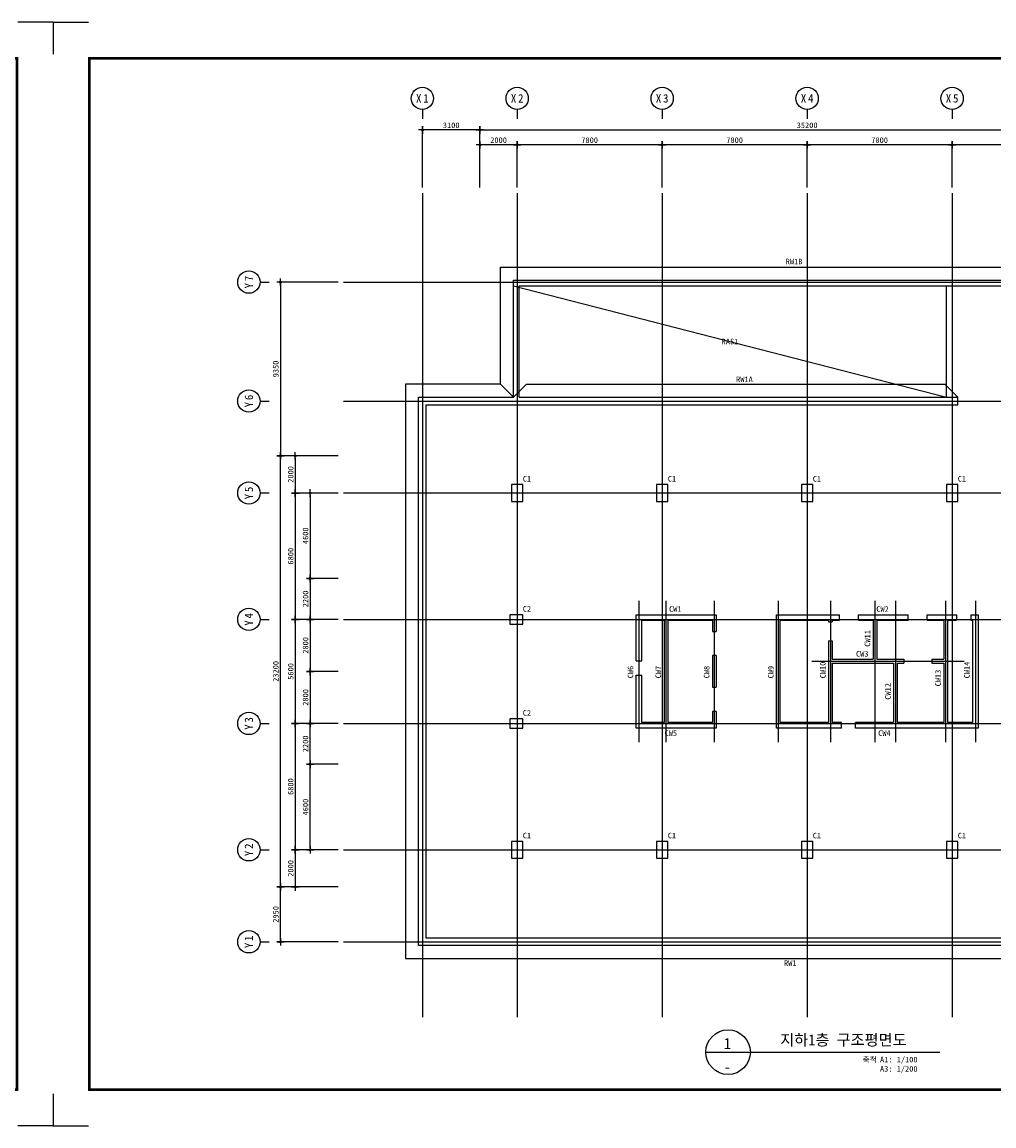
# Model space of a CAD drawing. Header units: millimetres. Extents: x 3445018 to 4174071, y -6064565 to -5122887.
# Tile 36 of 192: x 3751898 to 3804183, y -5767154 to -5707754. Entities that reach past the tile are written whole.
import ezdxf
from ezdxf.enums import TextEntityAlignment as Align

# ---------------------------------------------------------------- set-up
doc = ezdxf.new("R2010")
doc.units = ezdxf.units.MM
doc.header["$MEASUREMENT"] = 0
doc.linetypes.add('CEN', pattern=[66, 60, -2, 2, -2])
doc.layers.get('0').update_dxf_attribs({"linetype": 'CONTINUOUS'})
doc.layers.get('DEFPOINTS').update_dxf_attribs({"linetype": 'CONTINUOUS'})
for name, color, linetype in [('3', 3, 'CONTINUOUS'), ('A_GE_FORM', 7, 'CONTINUOUS'), ('CEN', 13, 'CEN'), ('DI', 1, 'CONTINUOUS'), ('DIM', 7, 'CONTINUOUS'), ('EL3', 7, 'CONTINUOUS'), ('SHEET_SD', 7, 'CONTINUOUS'), ('SY', 1, 'CONTINUOUS'), ('TE1', 3, 'CONTINUOUS'), ('TE1-C', 1, 'CONTINUOUS'), ('TE1-S', 5, 'CONTINUOUS'), ('TE1-W', 2, 'CONTINUOUS'), ('WA1', 2, 'CONTINUOUS')]:
    doc.layers.add(name, color=color, linetype=linetype)
doc.styles.add('GHS', font='txt')
doc.styles.add('HY울릉도 L', font='txt')
doc.styles.add('SDP-S', font='txt')
doc.styles.add('돋움체', font='txt')
doc.dimstyles.new('SMDI-3', dxfattribs={"dimtxt": 3, "dimasz": 1, "dimexe": 2, "dimexo": 3, "dimgap": 1, "dimtad": 1, "dimdsep": 46, "dimtxsty": 'HY울릉도 L', "dimblk": 'Z_DOT', "dimcen": 2.5, "dimdle": 1.5, "dimclrd": 1, "dimclre": 1, "dimclrt": 2, "dimadec": 0, "dimazin": 0, "dimtfac": 1, "dimtix": 1, "dimtmove": 2, "dimatfit": 3, "dimldrblk": 'Z_DOT', "dimfxl": 2, "dimtvp": 1, "dimtolj": 1, "dimtzin": 0, "dimarcsym": 0})

# ---------------------------------------------------------------- blocks, each defined once
blk = doc.blocks.new('sheet _서영')
at = {"layer": 'A_GE_FORM'}
for p, q in [((-362689.99, -1058464.44), (-362689.99, -1058481.68)), ((-362689.99, -1058464.44), (-362689.99, -1058481.68)), ((-362689.99, -1058464.44), (-362670.99, -1058464.44)), ((-361848.99, -1058464.44), (-361867.99, -1058464.44)), ((-361848.99, -1058464.44), (-361848.99, -1058481.68)), ((-362689.99, -1059041.18), (-362689.99, -1059058.43)), ((-362689.99, -1059041.18), (-362689.99, -1059058.43)), ((-361848.99, -1059041.18), (-361848.99, -1059058.43)), ((-362689.99, -1059058.43), (-362670.99, -1059058.43)), ((-361848.99, -1059058.43), (-361867.99, -1059058.43))]:
    blk.add_line(p, q, dxfattribs=at)
at = {"layer": 'A_GE_FORM', "const_width": 1.5}
blk.add_lwpolyline([(-361868.49, -1059038.93), (-362670.49, -1059038.93), (-362670.49, -1058483.93), (-361868.49, -1058483.93)], close=True, dxfattribs=at)
blk = doc.blocks.new('Z_DOT')
at = {"layer": 'DIM', "color": 1, "ltscale": 3}
for p, q in [((-2, 0), (2, 0)), ((0, -2), (0, 2))]:
    blk.add_line(p, q, dxfattribs=at)
for radius in [0.5, 0.25]:
    blk.add_circle((0, 0), radius, dxfattribs=at)
blk = doc.blocks.new('*D353')
at = {"layer": 'DEFPOINTS', "color": 0, "ltscale": 3, "transparency": 16777216}
for p in [(3811734, -5713559), (3776534, -5716959), (3811734, -5716959)]:
    blk.add_point(p, dxfattribs=at)
at = {"layer": 'DIM', "color": 1, "lineweight": -2, "ltscale": 3, "transparency": 16777216}
for p, q in [((3776534, -5716659), (3776534, -5713359)), ((3776634, -5713559), (3811634, -5713559)), ((3811734, -5716659), (3811734, -5713359))]:
    blk.add_line(p, q, dxfattribs=at)
at = {"layer": 'DIM', "color": 1, "lineweight": -2, "ltscale": 3, "transparency": 16777216, "xscale": 100, "yscale": 100, "zscale": 100, "rotation": 180}
blk.add_blockref('Z_DOT', (3776534, -5713559), dxfattribs=at)
at = {"layer": 'DIM', "color": 1, "lineweight": -2, "ltscale": 3, "transparency": 16777216, "xscale": 100, "yscale": 100, "zscale": 100}
blk.add_blockref('Z_DOT', (3811734, -5713559), dxfattribs=at)
at = {"layer": 'DIM', "color": 2, "ltscale": 3, "transparency": 16777216, "insert": (3794134, -5713309), "char_height": 300, "attachment_point": 5, "style": 'SDP-S'}
blk.add_mtext('\\A1;35200', dxfattribs=at)
blk = doc.blocks.new('CCS111')
blk.add_line((0, 8), (0, 3))
blk.add_circle((0, 14), 6)
at = {"color": 3, "style": 'GHS'}
for tag, p in [('X', (-2.45, 14.02)), ('1', (1.44, 14.02))]:
    blk.add_attdef(tag, text='', height=4.5, dxfattribs=at).set_placement(p, align=Align.MIDDLE_CENTER)
blk = doc.blocks.new('*D355')
at = {"layer": 'DEFPOINTS', "color": 0, "ltscale": 3, "transparency": 16777216}
for p in [(3801934, -5714359), (3801934, -5716959), (3809734, -5716959)]:
    blk.add_point(p, dxfattribs=at)
at = {"layer": 'DIM', "color": 1, "lineweight": -2, "ltscale": 3, "transparency": 16777216}
for p, q in [((3801934, -5716659), (3801934, -5714159)), ((3809734, -5716659), (3809734, -5714159)), ((3809634, -5714359), (3802034, -5714359))]:
    blk.add_line(p, q, dxfattribs=at)
at = {"layer": 'DIM', "color": 1, "lineweight": -2, "ltscale": 3, "transparency": 16777216, "xscale": 100, "yscale": 100, "zscale": 100, "rotation": 180}
blk.add_blockref('Z_DOT', (3801934, -5714359), dxfattribs=at)
at = {"layer": 'DIM', "color": 1, "lineweight": -2, "ltscale": 3, "transparency": 16777216, "xscale": 100, "yscale": 100, "zscale": 100}
blk.add_blockref('Z_DOT', (3809734, -5714359), dxfattribs=at)
at = {"layer": 'DIM', "color": 2, "ltscale": 3, "transparency": 16777216, "insert": (3805834, -5714109), "char_height": 300, "attachment_point": 5, "style": 'SDP-S'}
blk.add_mtext('\\A1;7800', dxfattribs=at)
blk = doc.blocks.new('*D356')
at = {"layer": 'DEFPOINTS', "color": 0, "ltscale": 3, "transparency": 16777216}
for p in [(3794134, -5714359), (3794134, -5716959), (3801934, -5716959)]:
    blk.add_point(p, dxfattribs=at)
at = {"layer": 'DIM', "color": 1, "lineweight": -2, "ltscale": 3, "transparency": 16777216}
for p, q in [((3794134, -5716659), (3794134, -5714159)), ((3801934, -5716659), (3801934, -5714159)), ((3801834, -5714359), (3794234, -5714359))]:
    blk.add_line(p, q, dxfattribs=at)
at = {"layer": 'DIM', "color": 1, "lineweight": -2, "ltscale": 3, "transparency": 16777216, "xscale": 100, "yscale": 100, "zscale": 100, "rotation": 180}
blk.add_blockref('Z_DOT', (3794134, -5714359), dxfattribs=at)
at = {"layer": 'DIM', "color": 1, "lineweight": -2, "ltscale": 3, "transparency": 16777216, "xscale": 100, "yscale": 100, "zscale": 100}
blk.add_blockref('Z_DOT', (3801934, -5714359), dxfattribs=at)
at = {"layer": 'DIM', "color": 2, "ltscale": 3, "transparency": 16777216, "insert": (3798034, -5714109), "char_height": 300, "attachment_point": 5, "style": 'SDP-S'}
blk.add_mtext('\\A1;7800', dxfattribs=at)
blk = doc.blocks.new('*D357')
at = {"layer": 'DEFPOINTS', "color": 0, "ltscale": 3, "transparency": 16777216}
for p in [(3786334, -5714359), (3786334, -5716959), (3794134, -5716959)]:
    blk.add_point(p, dxfattribs=at)
at = {"layer": 'DIM', "color": 1, "lineweight": -2, "ltscale": 3, "transparency": 16777216}
for p, q in [((3786334, -5716659), (3786334, -5714159)), ((3794134, -5716659), (3794134, -5714159)), ((3794034, -5714359), (3786434, -5714359))]:
    blk.add_line(p, q, dxfattribs=at)
at = {"layer": 'DIM', "color": 1, "lineweight": -2, "ltscale": 3, "transparency": 16777216, "xscale": 100, "yscale": 100, "zscale": 100, "rotation": 180}
blk.add_blockref('Z_DOT', (3786334, -5714359), dxfattribs=at)
at = {"layer": 'DIM', "color": 1, "lineweight": -2, "ltscale": 3, "transparency": 16777216, "xscale": 100, "yscale": 100, "zscale": 100}
blk.add_blockref('Z_DOT', (3794134, -5714359), dxfattribs=at)
at = {"layer": 'DIM', "color": 2, "ltscale": 3, "transparency": 16777216, "insert": (3790234, -5714109), "char_height": 300, "attachment_point": 5, "style": 'SDP-S'}
blk.add_mtext('\\A1;7800', dxfattribs=at)
blk = doc.blocks.new('*D358')
at = {"layer": 'DEFPOINTS', "color": 0, "ltscale": 3, "transparency": 16777216}
for p in [(3778534, -5714359), (3778534, -5716959), (3786334, -5716959)]:
    blk.add_point(p, dxfattribs=at)
at = {"layer": 'DIM', "color": 1, "lineweight": -2, "ltscale": 3, "transparency": 16777216}
for p, q in [((3778534, -5716659), (3778534, -5714159)), ((3786334, -5716659), (3786334, -5714159)), ((3786234, -5714359), (3778634, -5714359))]:
    blk.add_line(p, q, dxfattribs=at)
at = {"layer": 'DIM', "color": 1, "lineweight": -2, "ltscale": 3, "transparency": 16777216, "xscale": 100, "yscale": 100, "zscale": 100, "rotation": 180}
blk.add_blockref('Z_DOT', (3778534, -5714359), dxfattribs=at)
at = {"layer": 'DIM', "color": 1, "lineweight": -2, "ltscale": 3, "transparency": 16777216, "xscale": 100, "yscale": 100, "zscale": 100}
blk.add_blockref('Z_DOT', (3786334, -5714359), dxfattribs=at)
at = {"layer": 'DIM', "color": 2, "ltscale": 3, "transparency": 16777216, "insert": (3782434, -5714109), "char_height": 300, "attachment_point": 5, "style": 'SDP-S'}
blk.add_mtext('\\A1;7800', dxfattribs=at)
blk = doc.blocks.new('*D359')
at = {"layer": 'DEFPOINTS', "color": 0, "ltscale": 3, "transparency": 16777216}
for p in [(3776534, -5714359), (3776534, -5716959), (3778534, -5716959)]:
    blk.add_point(p, dxfattribs=at)
at = {"layer": 'DIM', "color": 1, "lineweight": -2, "ltscale": 3, "transparency": 16777216}
for p, q in [((3776534, -5716659), (3776534, -5714159)), ((3778534, -5716659), (3778534, -5714159)), ((3778434, -5714359), (3776634, -5714359))]:
    blk.add_line(p, q, dxfattribs=at)
at = {"layer": 'DIM', "color": 1, "lineweight": -2, "ltscale": 3, "transparency": 16777216, "xscale": 100, "yscale": 100, "zscale": 100, "rotation": 180}
blk.add_blockref('Z_DOT', (3776534, -5714359), dxfattribs=at)
at = {"layer": 'DIM', "color": 1, "lineweight": -2, "ltscale": 3, "transparency": 16777216, "xscale": 100, "yscale": 100, "zscale": 100}
blk.add_blockref('Z_DOT', (3778534, -5714359), dxfattribs=at)
at = {"layer": 'DIM', "color": 2, "ltscale": 3, "transparency": 16777216, "insert": (3777534, -5714109), "char_height": 300, "attachment_point": 5, "style": 'SDP-S'}
blk.add_mtext('\\A1;2000', dxfattribs=at)
blk = doc.blocks.new('*D360')
at = {"layer": 'DEFPOINTS', "color": 0, "ltscale": 3, "transparency": 16777216}
for p in [(3765799, -5731095), (3769199, -5731095), (3769199, -5754295)]:
    blk.add_point(p, dxfattribs=at)
at = {"layer": 'DIM', "color": 1, "lineweight": -2, "ltscale": 3, "transparency": 16777216}
for p, q in [((3768899, -5731095), (3765599, -5731095)), ((3765799, -5754195), (3765799, -5731195)), ((3768899, -5754295), (3765599, -5754295))]:
    blk.add_line(p, q, dxfattribs=at)
at = {"layer": 'DIM', "color": 1, "lineweight": -2, "ltscale": 3, "transparency": 16777216, "xscale": 100, "yscale": 100, "zscale": 100}
for p, rotation in [((3765799, -5731095), 90), ((3765799, -5754295), 270)]:
    blk.add_blockref('Z_DOT', p, dxfattribs=dict(at, rotation=rotation))
at = {"layer": 'DIM', "color": 2, "ltscale": 3, "transparency": 16777216, "insert": (3765549, -5742695), "char_height": 300, "attachment_point": 5, "rotation": 90, "style": 'SDP-S'}
blk.add_mtext('\\A1;23200', dxfattribs=at)
blk = doc.blocks.new('*D361')
at = {"layer": 'DEFPOINTS', "color": 0, "ltscale": 3, "transparency": 16777216}
for p in [(3769199, -5721745), (3765799, -5731095), (3769199, -5731095)]:
    blk.add_point(p, dxfattribs=at)
at = {"layer": 'DIM', "color": 1, "lineweight": -2, "ltscale": 3, "transparency": 16777216}
for p, q in [((3768899, -5721745), (3765599, -5721745)), ((3765799, -5721845), (3765799, -5730995)), ((3768899, -5731095), (3765599, -5731095))]:
    blk.add_line(p, q, dxfattribs=at)
at = {"layer": 'DIM', "color": 1, "lineweight": -2, "ltscale": 3, "transparency": 16777216, "xscale": 100, "yscale": 100, "zscale": 100}
for p, rotation in [((3765799, -5721745), 90), ((3765799, -5731095), 270)]:
    blk.add_blockref('Z_DOT', p, dxfattribs=dict(at, rotation=rotation))
at = {"layer": 'DIM', "color": 2, "ltscale": 3, "transparency": 16777216, "insert": (3765549, -5726420), "char_height": 300, "attachment_point": 5, "rotation": 90, "style": 'SDP-S'}
blk.add_mtext('\\A1;9350', dxfattribs=at)
blk = doc.blocks.new('*D362')
at = {"layer": 'DEFPOINTS', "color": 0, "ltscale": 3, "transparency": 16777216}
for p in [(3769199, -5731095), (3766599, -5733095), (3769199, -5733095)]:
    blk.add_point(p, dxfattribs=at)
at = {"layer": 'DIM', "color": 1, "lineweight": -2, "ltscale": 3, "transparency": 16777216}
for p, q in [((3768899, -5731095), (3766399, -5731095)), ((3766599, -5731195), (3766599, -5732995)), ((3768899, -5733095), (3766399, -5733095))]:
    blk.add_line(p, q, dxfattribs=at)
at = {"layer": 'DIM', "color": 1, "lineweight": -2, "ltscale": 3, "transparency": 16777216, "xscale": 100, "yscale": 100, "zscale": 100}
for p, rotation in [((3766599, -5731095), 90), ((3766599, -5733095), 270)]:
    blk.add_blockref('Z_DOT', p, dxfattribs=dict(at, rotation=rotation))
at = {"layer": 'DIM', "color": 2, "ltscale": 3, "transparency": 16777216, "insert": (3766349, -5732095), "char_height": 300, "attachment_point": 5, "rotation": 90, "style": 'SDP-S'}
blk.add_mtext('\\A1;2000', dxfattribs=at)
blk = doc.blocks.new('*D363')
at = {"layer": 'DEFPOINTS', "color": 0, "ltscale": 3, "transparency": 16777216}
for p in [(3769199, -5733095), (3766599, -5739895), (3769199, -5739895)]:
    blk.add_point(p, dxfattribs=at)
at = {"layer": 'DIM', "color": 1, "lineweight": -2, "ltscale": 3, "transparency": 16777216}
for p, q in [((3768899, -5733095), (3766399, -5733095)), ((3766599, -5733195), (3766599, -5739795)), ((3768899, -5739895), (3766399, -5739895))]:
    blk.add_line(p, q, dxfattribs=at)
at = {"layer": 'DIM', "color": 1, "lineweight": -2, "ltscale": 3, "transparency": 16777216, "xscale": 100, "yscale": 100, "zscale": 100}
for p, rotation in [((3766599, -5733095), 90), ((3766599, -5739895), 270)]:
    blk.add_blockref('Z_DOT', p, dxfattribs=dict(at, rotation=rotation))
at = {"layer": 'DIM', "color": 2, "ltscale": 3, "transparency": 16777216, "insert": (3766349, -5736495), "char_height": 300, "attachment_point": 5, "rotation": 90, "style": 'SDP-S'}
blk.add_mtext('\\A1;6800', dxfattribs=at)
blk = doc.blocks.new('*D364')
at = {"layer": 'DEFPOINTS', "color": 0, "ltscale": 3, "transparency": 16777216}
for p in [(3769199, -5739895), (3766599, -5745495), (3769199, -5745495)]:
    blk.add_point(p, dxfattribs=at)
at = {"layer": 'DIM', "color": 1, "lineweight": -2, "ltscale": 3, "transparency": 16777216}
for p, q in [((3768899, -5739895), (3766399, -5739895)), ((3766599, -5739995), (3766599, -5745395)), ((3768899, -5745495), (3766399, -5745495))]:
    blk.add_line(p, q, dxfattribs=at)
at = {"layer": 'DIM', "color": 1, "lineweight": -2, "ltscale": 3, "transparency": 16777216, "xscale": 100, "yscale": 100, "zscale": 100}
for p, rotation in [((3766599, -5739895), 90), ((3766599, -5745495), 270)]:
    blk.add_blockref('Z_DOT', p, dxfattribs=dict(at, rotation=rotation))
at = {"layer": 'DIM', "color": 2, "ltscale": 3, "transparency": 16777216, "insert": (3766349, -5742695), "char_height": 300, "attachment_point": 5, "rotation": 90, "style": 'SDP-S'}
blk.add_mtext('\\A1;5600', dxfattribs=at)
blk = doc.blocks.new('*D365')
at = {"layer": 'DEFPOINTS', "color": 0, "ltscale": 3, "transparency": 16777216}
for p in [(3769199, -5745495), (3766599, -5752295), (3769199, -5752295)]:
    blk.add_point(p, dxfattribs=at)
at = {"layer": 'DIM', "color": 1, "lineweight": -2, "ltscale": 3, "transparency": 16777216}
for p, q in [((3768899, -5745495), (3766399, -5745495)), ((3766599, -5745595), (3766599, -5752195)), ((3768899, -5752295), (3766399, -5752295))]:
    blk.add_line(p, q, dxfattribs=at)
at = {"layer": 'DIM', "color": 1, "lineweight": -2, "ltscale": 3, "transparency": 16777216, "xscale": 100, "yscale": 100, "zscale": 100}
for p, rotation in [((3766599, -5745495), 90), ((3766599, -5752295), 270)]:
    blk.add_blockref('Z_DOT', p, dxfattribs=dict(at, rotation=rotation))
at = {"layer": 'DIM', "color": 2, "ltscale": 3, "transparency": 16777216, "insert": (3766349, -5748895), "char_height": 300, "attachment_point": 5, "rotation": 90, "style": 'SDP-S'}
blk.add_mtext('\\A1;6800', dxfattribs=at)
blk = doc.blocks.new('*D366')
at = {"layer": 'DEFPOINTS', "color": 0, "ltscale": 3, "transparency": 16777216}
for p in [(3769199, -5752295), (3766599, -5754295), (3769199, -5754295)]:
    blk.add_point(p, dxfattribs=at)
at = {"layer": 'DIM', "color": 1, "lineweight": -2, "ltscale": 3, "transparency": 16777216}
for p, q in [((3768899, -5752295), (3766399, -5752295)), ((3766599, -5752395), (3766599, -5754195)), ((3768899, -5754295), (3766399, -5754295))]:
    blk.add_line(p, q, dxfattribs=at)
at = {"layer": 'DIM', "color": 1, "lineweight": -2, "ltscale": 3, "transparency": 16777216, "xscale": 100, "yscale": 100, "zscale": 100}
for p, rotation in [((3766599, -5752295), 90), ((3766599, -5754295), 270)]:
    blk.add_blockref('Z_DOT', p, dxfattribs=dict(at, rotation=rotation))
at = {"layer": 'DIM', "color": 2, "ltscale": 3, "transparency": 16777216, "insert": (3766349, -5753295), "char_height": 300, "attachment_point": 5, "rotation": 90, "style": 'SDP-S'}
blk.add_mtext('\\A1;2000', dxfattribs=at)
blk = doc.blocks.new('*D367')
at = {"layer": 'DEFPOINTS', "color": 0, "ltscale": 3, "transparency": 16777216}
for p in [(3769199, -5733095), (3767399, -5737695), (3769199, -5737695)]:
    blk.add_point(p, dxfattribs=at)
at = {"layer": 'DIM', "color": 1, "lineweight": -2, "ltscale": 3, "transparency": 16777216}
for p, q in [((3768899, -5733095), (3767199, -5733095)), ((3767399, -5733195), (3767399, -5737595)), ((3768899, -5737695), (3767199, -5737695))]:
    blk.add_line(p, q, dxfattribs=at)
at = {"layer": 'DIM', "color": 1, "lineweight": -2, "ltscale": 3, "transparency": 16777216, "xscale": 100, "yscale": 100, "zscale": 100}
for p, rotation in [((3767399, -5733095), 90), ((3767399, -5737695), 270)]:
    blk.add_blockref('Z_DOT', p, dxfattribs=dict(at, rotation=rotation))
at = {"layer": 'DIM', "color": 2, "ltscale": 3, "transparency": 16777216, "insert": (3767149, -5735395), "char_height": 300, "attachment_point": 5, "rotation": 90, "style": 'SDP-S'}
blk.add_mtext('\\A1;4600', dxfattribs=at)
blk = doc.blocks.new('*D368')
at = {"layer": 'DEFPOINTS', "color": 0, "ltscale": 3, "transparency": 16777216}
for p in [(3769199, -5737695), (3767399, -5739895), (3769199, -5739895)]:
    blk.add_point(p, dxfattribs=at)
at = {"layer": 'DIM', "color": 1, "lineweight": -2, "ltscale": 3, "transparency": 16777216}
for p, q in [((3768899, -5737695), (3767199, -5737695)), ((3767399, -5737795), (3767399, -5739795)), ((3768899, -5739895), (3767199, -5739895))]:
    blk.add_line(p, q, dxfattribs=at)
at = {"layer": 'DIM', "color": 1, "lineweight": -2, "ltscale": 3, "transparency": 16777216, "xscale": 100, "yscale": 100, "zscale": 100}
for p, rotation in [((3767399, -5737695), 90), ((3767399, -5739895), 270)]:
    blk.add_blockref('Z_DOT', p, dxfattribs=dict(at, rotation=rotation))
at = {"layer": 'DIM', "color": 2, "ltscale": 3, "transparency": 16777216, "insert": (3767149, -5738795), "char_height": 300, "attachment_point": 5, "rotation": 90, "style": 'SDP-S'}
blk.add_mtext('\\A1;2200', dxfattribs=at)
blk = doc.blocks.new('*D369')
at = {"layer": 'DEFPOINTS', "color": 0, "ltscale": 3, "transparency": 16777216}
for p in [(3765799, -5754295), (3769199, -5754295), (3769199, -5757245)]:
    blk.add_point(p, dxfattribs=at)
at = {"layer": 'DIM', "color": 1, "lineweight": -2, "ltscale": 3, "transparency": 16777216}
for p, q in [((3768899, -5754295), (3765599, -5754295)), ((3765799, -5757145), (3765799, -5754395)), ((3768899, -5757245), (3765599, -5757245))]:
    blk.add_line(p, q, dxfattribs=at)
at = {"layer": 'DIM', "color": 1, "lineweight": -2, "ltscale": 3, "transparency": 16777216, "xscale": 100, "yscale": 100, "zscale": 100}
for p, rotation in [((3765799, -5754295), 90), ((3765799, -5757245), 270)]:
    blk.add_blockref('Z_DOT', p, dxfattribs=dict(at, rotation=rotation))
at = {"layer": 'DIM', "color": 2, "ltscale": 3, "transparency": 16777216, "insert": (3765549, -5755770), "char_height": 300, "attachment_point": 5, "rotation": 90, "style": 'SDP-S'}
blk.add_mtext('\\A1;2950', dxfattribs=at)
blk = doc.blocks.new('*D370')
at = {"layer": 'DEFPOINTS', "color": 0, "ltscale": 3, "transparency": 16777216}
for p in [(3767399, -5747695), (3769199, -5747695), (3769199, -5752295)]:
    blk.add_point(p, dxfattribs=at)
at = {"layer": 'DIM', "color": 1, "lineweight": -2, "ltscale": 3, "transparency": 16777216}
for p, q in [((3768899, -5747695), (3767199, -5747695)), ((3767399, -5752195), (3767399, -5747795)), ((3768899, -5752295), (3767199, -5752295))]:
    blk.add_line(p, q, dxfattribs=at)
at = {"layer": 'DIM', "color": 1, "lineweight": -2, "ltscale": 3, "transparency": 16777216, "xscale": 100, "yscale": 100, "zscale": 100}
for p, rotation in [((3767399, -5747695), 90), ((3767399, -5752295), 270)]:
    blk.add_blockref('Z_DOT', p, dxfattribs=dict(at, rotation=rotation))
at = {"layer": 'DIM', "color": 2, "ltscale": 3, "transparency": 16777216, "insert": (3767149, -5749995), "char_height": 300, "attachment_point": 5, "rotation": 90, "style": 'SDP-S'}
blk.add_mtext('\\A1;4600', dxfattribs=at)
blk = doc.blocks.new('*D371')
at = {"layer": 'DEFPOINTS', "color": 0, "ltscale": 3, "transparency": 16777216}
for p in [(3767399, -5745495), (3769199, -5745495), (3769199, -5747695)]:
    blk.add_point(p, dxfattribs=at)
at = {"layer": 'DIM', "color": 1, "lineweight": -2, "ltscale": 3, "transparency": 16777216}
for p, q in [((3768899, -5745495), (3767199, -5745495)), ((3767399, -5747595), (3767399, -5745595)), ((3768899, -5747695), (3767199, -5747695))]:
    blk.add_line(p, q, dxfattribs=at)
at = {"layer": 'DIM', "color": 1, "lineweight": -2, "ltscale": 3, "transparency": 16777216, "xscale": 100, "yscale": 100, "zscale": 100}
for p, rotation in [((3767399, -5745495), 90), ((3767399, -5747695), 270)]:
    blk.add_blockref('Z_DOT', p, dxfattribs=dict(at, rotation=rotation))
at = {"layer": 'DIM', "color": 2, "ltscale": 3, "transparency": 16777216, "insert": (3767149, -5746595), "char_height": 300, "attachment_point": 5, "rotation": 90, "style": 'SDP-S'}
blk.add_mtext('\\A1;2200', dxfattribs=at)
blk = doc.blocks.new('*D372')
at = {"layer": 'DEFPOINTS', "color": 0, "ltscale": 3, "transparency": 16777216}
for p in [(3769199, -5739895), (3767399, -5742695), (3769199, -5742695)]:
    blk.add_point(p, dxfattribs=at)
at = {"layer": 'DIM', "color": 1, "lineweight": -2, "ltscale": 3, "transparency": 16777216}
for p, q in [((3768899, -5739895), (3767199, -5739895)), ((3767399, -5739995), (3767399, -5742595)), ((3768899, -5742695), (3767199, -5742695))]:
    blk.add_line(p, q, dxfattribs=at)
at = {"layer": 'DIM', "color": 1, "lineweight": -2, "ltscale": 3, "transparency": 16777216, "xscale": 100, "yscale": 100, "zscale": 100}
for p, rotation in [((3767399, -5739895), 90), ((3767399, -5742695), 270)]:
    blk.add_blockref('Z_DOT', p, dxfattribs=dict(at, rotation=rotation))
at = {"layer": 'DIM', "color": 2, "ltscale": 3, "transparency": 16777216, "insert": (3767149, -5741295), "char_height": 300, "attachment_point": 5, "rotation": 90, "style": 'SDP-S'}
blk.add_mtext('\\A1;2800', dxfattribs=at)
blk = doc.blocks.new('*D373')
at = {"layer": 'DEFPOINTS', "color": 0, "ltscale": 3, "transparency": 16777216}
for p in [(3769199, -5742695), (3767399, -5745495), (3769199, -5745495)]:
    blk.add_point(p, dxfattribs=at)
at = {"layer": 'DIM', "color": 1, "lineweight": -2, "ltscale": 3, "transparency": 16777216}
for p, q in [((3768899, -5742695), (3767199, -5742695)), ((3767399, -5742795), (3767399, -5745395)), ((3768899, -5745495), (3767199, -5745495))]:
    blk.add_line(p, q, dxfattribs=at)
at = {"layer": 'DIM', "color": 1, "lineweight": -2, "ltscale": 3, "transparency": 16777216, "xscale": 100, "yscale": 100, "zscale": 100}
for p, rotation in [((3767399, -5742695), 90), ((3767399, -5745495), 270)]:
    blk.add_blockref('Z_DOT', p, dxfattribs=dict(at, rotation=rotation))
at = {"layer": 'DIM', "color": 2, "ltscale": 3, "transparency": 16777216, "insert": (3767149, -5744095), "char_height": 300, "attachment_point": 5, "rotation": 90, "style": 'SDP-S'}
blk.add_mtext('\\A1;2800', dxfattribs=at)
blk = doc.blocks.new('*D374')
at = {"layer": 'DEFPOINTS', "color": 0, "ltscale": 3, "transparency": 16777216}
for p in [(3773434, -5713559), (3773434, -5716959), (3776534, -5716959)]:
    blk.add_point(p, dxfattribs=at)
at = {"layer": 'DIM', "color": 1, "lineweight": -2, "ltscale": 3, "transparency": 16777216}
for p, q in [((3773434, -5716659), (3773434, -5713359)), ((3776434, -5713559), (3773534, -5713559)), ((3776534, -5716659), (3776534, -5713359))]:
    blk.add_line(p, q, dxfattribs=at)
at = {"layer": 'DIM', "color": 1, "lineweight": -2, "ltscale": 3, "transparency": 16777216, "xscale": 100, "yscale": 100, "zscale": 100, "rotation": 180}
blk.add_blockref('Z_DOT', (3773434, -5713559), dxfattribs=at)
at = {"layer": 'DIM', "color": 1, "lineweight": -2, "ltscale": 3, "transparency": 16777216, "xscale": 100, "yscale": 100, "zscale": 100}
blk.add_blockref('Z_DOT', (3776534, -5713559), dxfattribs=at)
at = {"layer": 'DIM', "color": 2, "ltscale": 3, "transparency": 16777216, "insert": (3774984, -5713309), "char_height": 300, "attachment_point": 5, "style": 'SDP-S'}
blk.add_mtext('\\A1;3100', dxfattribs=at)

msp = doc.modelspace()

# ---------------------------------------------------------------- linework, layer by layer
at = {"layer": 'CEN'}
for p, q in [((3773434.29, -5716959.386), (3773434.29, -5761307.826)), ((3778534.29, -5716959.386), (3778534.29, -5761307.826)), ((3786334.29, -5716959.386), (3786334.29, -5761307.826)), ((3794134.29, -5716959.386), (3794134.29, -5761307.826)), ((3801934.29, -5716959.386), (3801934.29, -5761307.826)), ((3769198.874, -5721744.861), (3820057.54, -5721744.861)), ((3769198.874, -5728144.861), (3820057.54, -5728144.861)), ((3769198.874, -5733094.861), (3820057.54, -5733094.861)), ((3785084.29, -5738894.861), (3785084.29, -5746494.861)), ((3786534.29, -5738894.861), (3786534.29, -5746494.861)), ((3789134.29, -5738894.861), (3789134.29, -5746494.861)), ((3792584.29, -5738894.861), (3792584.29, -5746494.861)), ((3795384.29, -5738894.861), (3795384.29, -5746494.861)), ((3797784.29, -5738894.861), (3797784.29, -5746494.861)), ((3798884.29, -5738894.861), (3798884.29, -5746494.861)), ((3801584.29, -5738894.861), (3801584.29, -5746494.861)), ((3803184.29, -5738894.861), (3803184.29, -5746494.861)), ((3769198.874, -5739894.861), (3820057.54, -5739894.861)), ((3794384.29, -5742144.861), (3802584.29, -5742144.861)), ((3769198.874, -5745494.861), (3820057.54, -5745494.861)), ((3769198.874, -5752294.861), (3820057.54, -5752294.861)), ((3769198.874, -5757244.861), (3820057.54, -5757244.861))]:
    msp.add_line(p, q, dxfattribs=at)
at = {"layer": 'EL3'}
for p, q in [((3778334.29, -5721944.861), (3801634.29, -5727944.861)), ((3801634.29, -5727944.861), (3801634.29, -5721944.861))]:
    msp.add_line(p, q, dxfattribs=at)
at = {"layer": 'SY'}
msp.add_line((3788682.551, -5763184.339), (3801277.532, -5763184.339), dxfattribs=at)
at = {"layer": 'SY', "ltscale": 1000}
for points in [[(3778334.29, -5727944.861), (3777634.29, -5727244.861), (3777634.29, -5720944.861), (3810434.29, -5720944.861), (3810434.29, -5727244.861)], [(3778334.29, -5727944.861), (3777634.29, -5727244.861), (3772534.29, -5727244.861), (3772534.29, -5758144.861), (3815734.29, -5758144.861), (3815734.29, -5727244.861), (3810434.29, -5727244.861), (3809734.29, -5727944.861)], [(3778334.29, -5727944.861), (3779034.29, -5727244.861), (3801534.29, -5727244.861), (3802234.29, -5727944.861)]]:
    msp.add_lwpolyline(points, dxfattribs=at)
at = {"layer": 'SY'}
msp.add_circle((3789882.551, -5763184.339), 1200, dxfattribs=at)
at = {"layer": 'WA1'}
for p, q in [((3802234.29, -5728344.861), (3802234.29, -5727944.861)), ((3795874.29, -5739944.861), (3795874.29, -5739644.861)), ((3796894.29, -5739944.861), (3796894.29, -5739644.861)), ((3799574.29, -5739944.861), (3799574.29, -5739644.861)), ((3800594.29, -5739944.861), (3800594.29, -5739644.861)), ((3802174.29, -5739644.861), (3802174.29, -5739944.861)), ((3802944.29, -5739644.861), (3802944.29, -5739944.861)), ((3786434.29, -5739944.861), (3786434.29, -5745444.861)), ((3786634.29, -5739944.861), (3786634.29, -5745444.861)), ((3795284.29, -5739944.861), (3795284.29, -5740034.861)), ((3795284.29, -5740034.861), (3795484.29, -5740034.861)), ((3795484.29, -5739944.861), (3795484.29, -5740034.861)), ((3797684.29, -5739944.861), (3797684.29, -5742044.861)), ((3797884.29, -5739944.861), (3797884.29, -5742044.861)), ((3801484.29, -5739944.861), (3801484.29, -5742044.861)), ((3801684.29, -5739944.861), (3801684.29, -5745444.861)), ((3789034.29, -5740544.861), (3789234.29, -5740544.861)), ((3795284.29, -5741054.861), (3795284.29, -5745444.861)), ((3795284.29, -5741054.861), (3795484.29, -5741054.861)), ((3795484.29, -5741054.861), (3795484.29, -5742044.861)), ((3784934.29, -5742134.861), (3785234.29, -5742134.861)), ((3789234.29, -5741844.861), (3789034.29, -5741844.861)), ((3795484.29, -5742044.861), (3797684.29, -5742044.861)), ((3797884.29, -5742044.861), (3799334.542, -5742044.861)), ((3799334.542, -5742044.861), (3799334.542, -5742244.863)), ((3800834.542, -5742044.861), (3801484.29, -5742044.861)), ((3800834.542, -5742044.861), (3800834.542, -5742244.861)), ((3795484.29, -5742244.861), (3795484.29, -5745444.861)), ((3795484.29, -5742244.861), (3798784.29, -5742244.861)), ((3798784.29, -5742244.861), (3798784.29, -5745444.861)), ((3798984.29, -5742244.861), (3798984.29, -5745444.861)), ((3798984.29, -5742244.861), (3799334.542, -5742244.861)), ((3800834.542, -5742244.861), (3801484.29, -5742244.861)), ((3801484.29, -5742244.861), (3801484.29, -5745444.861)), ((3784934.29, -5742904.861), (3785234.29, -5742904.861)), ((3789034.29, -5743544.861), (3789234.29, -5743544.861)), ((3789234.29, -5744844.861), (3789034.29, -5744844.861)), ((3795974.29, -5745744.861), (3795974.29, -5745444.861)), ((3796744.29, -5745744.861), (3796744.29, -5745444.861))]:
    msp.add_line(p, q, dxfattribs=at)
for points in [[(3778334.29, -5727944.861), (3778334.29, -5721644.861), (3809734.29, -5721644.861), (3809734.29, -5727944.861)], [(3778634.29, -5727944.861), (3778634.29, -5721944.861), (3809434.29, -5721944.861), (3809434.29, -5728344.861)], [(3809734.29, -5727944.861), (3815034.29, -5727944.861), (3815034.29, -5757444.861), (3773234.29, -5757444.861), (3773234.29, -5727944.861), (3778334.29, -5727944.861)], [(3809434.29, -5728344.861), (3814634.29, -5728344.861), (3814634.29, -5757044.861), (3773634.29, -5757044.861), (3773634.29, -5728344.861), (3802234.29, -5728344.861)], [(3778634.29, -5727944.861), (3802234.29, -5727944.861)], [(3784934.29, -5742134.861), (3784934.29, -5739644.861), (3789234.29, -5739644.861), (3789234.29, -5740544.861)], [(3795974.29, -5745744.861), (3792484.29, -5745744.861), (3792484.29, -5739644.861), (3795874.29, -5739644.861)], [(3802944.29, -5739644.861), (3803334.29, -5739644.861), (3803334.29, -5745744.861), (3796744.29, -5745744.861)], [(3796894.29, -5739644.861), (3799574.29, -5739644.861)], [(3800594.29, -5739644.861), (3802174.29, -5739644.861)], [(3785234.29, -5742134.861), (3785234.29, -5739944.861), (3786434.29, -5739944.861)], [(3786634.29, -5739944.861), (3789034.29, -5739944.861), (3789034.29, -5740544.861)], [(3795284.29, -5745444.861), (3792684.29, -5745444.861), (3792684.29, -5739944.861), (3795284.29, -5739944.861)], [(3795484.29, -5739944.861), (3795874.29, -5739944.861)], [(3796894.29, -5739944.861), (3797684.29, -5739944.861)], [(3797884.29, -5739944.861), (3799574.29, -5739944.861)], [(3800594.29, -5739944.861), (3801484.29, -5739944.861)], [(3801684.29, -5739944.861), (3802174.29, -5739944.861)], [(3802944.29, -5739944.861), (3803034.29, -5739944.861), (3803034.29, -5745444.861), (3801684.29, -5745444.861)], [(3789034.29, -5741844.861), (3789034.29, -5743544.861)], [(3789234.29, -5741844.861), (3789234.29, -5743544.861)], [(3789234.29, -5744844.861), (3789234.29, -5745744.861), (3784934.29, -5745744.861), (3784934.29, -5742904.861)], [(3786434.29, -5745444.861), (3785234.29, -5745444.861), (3785234.29, -5742904.861)], [(3789034.29, -5744844.861), (3789034.29, -5745444.861), (3786634.29, -5745444.861)], [(3795974.29, -5745444.861), (3795484.29, -5745444.861)], [(3798784.29, -5745444.861), (3796744.29, -5745444.861)], [(3801484.29, -5745444.861), (3798984.29, -5745444.861)]]:
    msp.add_lwpolyline(points, dxfattribs=at)
for points in [[(3778234.29, -5733544.861), (3778834.29, -5733544.861), (3778834.29, -5732644.861), (3778234.29, -5732644.861)], [(3786034.29, -5733544.861), (3786634.29, -5733544.861), (3786634.29, -5732644.861), (3786034.29, -5732644.861)], [(3793834.29, -5733544.861), (3794434.29, -5733544.861), (3794434.29, -5732644.861), (3793834.29, -5732644.861)], [(3801634.29, -5733544.861), (3802234.29, -5733544.861), (3802234.29, -5732644.861), (3801634.29, -5732644.861)], [(3778134.29, -5739644.861), (3778134.29, -5740144.861), (3778834.29, -5740144.861), (3778834.29, -5739644.861)], [(3778134.29, -5745244.861), (3778134.29, -5745744.861), (3778834.29, -5745744.861), (3778834.29, -5745244.861)], [(3778234.29, -5752744.861), (3778834.29, -5752744.861), (3778834.29, -5751844.861), (3778234.29, -5751844.861)], [(3786034.29, -5752744.861), (3786634.29, -5752744.861), (3786634.29, -5751844.861), (3786034.29, -5751844.861)], [(3793834.29, -5752744.861), (3794434.29, -5752744.861), (3794434.29, -5751844.861), (3793834.29, -5751844.861)], [(3801634.29, -5752744.861), (3802234.29, -5752744.861), (3802234.29, -5751844.861), (3801634.29, -5751844.861)]]:
    msp.add_lwpolyline(points, close=True, dxfattribs=at)

# ---------------------------------------------------------------- block references
at = {"layer": '3', "xscale": 100, "yscale": 100, "zscale": 100}
for p in [(39938470.4, 100138689.784), (40022570.4, 100138689.784)]:
    msp.add_blockref('sheet _서영', p, dxfattribs=at)
at = {"layer": 'DI'}
ref = msp.add_blockref('CCS111', (3773434.29, -5713259.386), dxfattribs=dict(at, xscale=100, yscale=100, zscale=100))
ref.add_attrib('1', '1', dxfattribs={"layer": '0', "color": 3, "height": 450, "style": '돋움체'}).set_placement((3773628.039, -5711858.591), align=Align.MIDDLE_CENTER)
ref.add_attrib('X', 'X', dxfattribs={"layer": '0', "color": 3, "height": 450, "style": '돋움체'}).set_placement((3773239.085, -5711857.594), align=Align.MIDDLE_CENTER)
ref = msp.add_blockref('CCS111', (3778534.29, -5713259.386), dxfattribs=dict(at, xscale=100, yscale=100, zscale=100))
ref.add_attrib('1', '2', dxfattribs={"layer": '0', "color": 3, "height": 450, "style": '돋움체'}).set_placement((3778728.039, -5711858.591), align=Align.MIDDLE_CENTER)
ref.add_attrib('X', 'X', dxfattribs={"layer": '0', "color": 3, "height": 450, "style": '돋움체'}).set_placement((3778339.085, -5711857.594), align=Align.MIDDLE_CENTER)
ref = msp.add_blockref('CCS111', (3786334.29, -5713259.386), dxfattribs=dict(at, xscale=100, yscale=100, zscale=100))
ref.add_attrib('1', '3', dxfattribs={"layer": '0', "color": 3, "height": 450, "style": '돋움체'}).set_placement((3786528.039, -5711858.591), align=Align.MIDDLE_CENTER)
ref.add_attrib('X', 'X', dxfattribs={"layer": '0', "color": 3, "height": 450, "style": '돋움체'}).set_placement((3786139.085, -5711857.594), align=Align.MIDDLE_CENTER)
ref = msp.add_blockref('CCS111', (3794134.29, -5713259.386), dxfattribs=dict(at, xscale=100, yscale=100, zscale=100))
ref.add_attrib('1', '4', dxfattribs={"layer": '0', "color": 3, "height": 450, "style": '돋움체'}).set_placement((3794328.039, -5711858.591), align=Align.MIDDLE_CENTER)
ref.add_attrib('X', 'X', dxfattribs={"layer": '0', "color": 3, "height": 450, "style": '돋움체'}).set_placement((3793939.085, -5711857.594), align=Align.MIDDLE_CENTER)
ref = msp.add_blockref('CCS111', (3801934.29, -5713259.386), dxfattribs=dict(at, xscale=100, yscale=100, zscale=100))
ref.add_attrib('1', '5', dxfattribs={"layer": '0', "color": 3, "height": 450, "style": '돋움체'}).set_placement((3802128.039, -5711858.591), align=Align.MIDDLE_CENTER)
ref.add_attrib('X', 'X', dxfattribs={"layer": '0', "color": 3, "height": 450, "style": '돋움체'}).set_placement((3801739.085, -5711857.594), align=Align.MIDDLE_CENTER)
ref = msp.add_blockref('CCS111', (3765498.874, -5721744.861), dxfattribs=dict(at, xscale=100, yscale=100, zscale=100, rotation=90))
ref.add_attrib('1', '7', dxfattribs={"layer": '0', "color": 3, "height": 450, "rotation": 90, "style": '돋움체'}).set_placement((3764098.079, -5721551.112), align=Align.MIDDLE_CENTER)
ref.add_attrib('X', 'Y', dxfattribs={"layer": '0', "color": 3, "height": 450, "rotation": 90, "style": '돋움체'}).set_placement((3764097.083, -5721940.066), align=Align.MIDDLE_CENTER)
ref = msp.add_blockref('CCS111', (3765498.874, -5728144.861), dxfattribs=dict(at, xscale=100, yscale=100, zscale=100, rotation=90))
ref.add_attrib('1', '6', dxfattribs={"layer": '0', "color": 3, "height": 450, "rotation": 90, "style": '돋움체'}).set_placement((3764098.079, -5727951.112), align=Align.MIDDLE_CENTER)
ref.add_attrib('X', 'Y', dxfattribs={"layer": '0', "color": 3, "height": 450, "rotation": 90, "style": '돋움체'}).set_placement((3764097.083, -5728340.066), align=Align.MIDDLE_CENTER)
ref = msp.add_blockref('CCS111', (3765498.874, -5733094.861), dxfattribs=dict(at, xscale=100, yscale=100, zscale=100, rotation=90))
ref.add_attrib('1', '5', dxfattribs={"layer": '0', "color": 3, "height": 450, "rotation": 90, "style": '돋움체'}).set_placement((3764098.079, -5732901.112), align=Align.MIDDLE_CENTER)
ref.add_attrib('X', 'Y', dxfattribs={"layer": '0', "color": 3, "height": 450, "rotation": 90, "style": '돋움체'}).set_placement((3764097.083, -5733290.066), align=Align.MIDDLE_CENTER)
ref = msp.add_blockref('CCS111', (3765498.874, -5739894.861), dxfattribs=dict(at, xscale=100, yscale=100, zscale=100, rotation=90))
ref.add_attrib('1', '4', dxfattribs={"layer": '0', "color": 3, "height": 450, "rotation": 90, "style": '돋움체'}).set_placement((3764098.079, -5739701.112), align=Align.MIDDLE_CENTER)
ref.add_attrib('X', 'Y', dxfattribs={"layer": '0', "color": 3, "height": 450, "rotation": 90, "style": '돋움체'}).set_placement((3764097.083, -5740090.066), align=Align.MIDDLE_CENTER)
ref = msp.add_blockref('CCS111', (3765498.874, -5745494.861), dxfattribs=dict(at, xscale=100, yscale=100, zscale=100, rotation=90))
ref.add_attrib('1', '3', dxfattribs={"layer": '0', "color": 3, "height": 450, "rotation": 90, "style": '돋움체'}).set_placement((3764098.079, -5745301.112), align=Align.MIDDLE_CENTER)
ref.add_attrib('X', 'Y', dxfattribs={"layer": '0', "color": 3, "height": 450, "rotation": 90, "style": '돋움체'}).set_placement((3764097.083, -5745690.066), align=Align.MIDDLE_CENTER)
ref = msp.add_blockref('CCS111', (3765498.874, -5752294.861), dxfattribs=dict(at, xscale=100, yscale=100, zscale=100, rotation=90))
ref.add_attrib('1', '2', dxfattribs={"layer": '0', "color": 3, "height": 450, "rotation": 90, "style": '돋움체'}).set_placement((3764098.079, -5752101.112), align=Align.MIDDLE_CENTER)
ref.add_attrib('X', 'Y', dxfattribs={"layer": '0', "color": 3, "height": 450, "rotation": 90, "style": '돋움체'}).set_placement((3764097.083, -5752490.066), align=Align.MIDDLE_CENTER)
ref = msp.add_blockref('CCS111', (3765498.874, -5757244.861), dxfattribs=dict(at, xscale=100, yscale=100, zscale=100, rotation=90))
ref.add_attrib('1', '1', dxfattribs={"layer": '0', "color": 3, "height": 450, "rotation": 90, "style": '돋움체'}).set_placement((3764098.079, -5757051.112), align=Align.MIDDLE_CENTER)
ref.add_attrib('X', 'Y', dxfattribs={"layer": '0', "color": 3, "height": 450, "rotation": 90, "style": '돋움체'}).set_placement((3764097.083, -5757440.066), align=Align.MIDDLE_CENTER)

# ---------------------------------------------------------------- texts
at = {"layer": 'SHEET_SD', "color": 3, "style": '돋움체'}
for s, p in [('1', (3789846.968, -5762717.674)), ('-', (3789841.475, -5763978.248))]:
    msp.add_text(s, height=600, dxfattribs=at).set_placement(p, align=Align.MIDDLE)
at = {"layer": 'TE1', "linetype": 'Continuous', "style": '돋움체'}
msp.add_text('지하1층 구조평면도', height=600, dxfattribs=at).set_placement((3792687.246, -5763002.93), align=Align.BOTTOM_LEFT)
for s, p in [('축척', (3797886.443, -5763822.789)), ('A1: 1/100', (3800075.146, -5763822.789)), ('A3: 1/200', (3800075.146, -5764322.789))]:
    msp.add_text(s, height=300, dxfattribs=at).set_placement(p, align=Align.BOTTOM_RIGHT)
at = {"layer": 'TE1-C', "style": '돋움체'}
for s, p in [('C1', (3778835.237, -5732479.984)), ('C1', (3786635.237, -5732479.984)), ('C1', (3794435.237, -5732479.984)), ('C1', (3802235.237, -5732479.984)), ('C2', (3778835.237, -5739479.984)), ('C2', (3778835.237, -5745079.984)), ('C1', (3778835.237, -5751679.984)), ('C1', (3786635.237, -5751679.984)), ('C1', (3794435.237, -5751679.984)), ('C1', (3802235.237, -5751679.984))]:
    msp.add_text(s, height=300, dxfattribs=at).set_placement(p)
at = {"layer": 'TE1-S', "style": '돋움체'}
msp.add_text('RAS1', height=300, dxfattribs=at).set_placement((3789984.29, -5724944.861), align=Align.MIDDLE_CENTER)
at = {"layer": 'TE1-W', "style": '돋움체'}
for s, p in [('RW1B', (3792981.487, -5720787.275)), ('RW1A', (3790313.656, -5727127.534)), ('CW1', (3786704.396, -5739487.275)), ('CW2', (3797854.396, -5739487.275)), ('CW3', (3796764.636, -5741899.773)), ('CW5', (3786463.513, -5746164.135)), ('CW4', (3797956.453, -5746164.135)), ('RW1', (3792892.122, -5758540.988))]:
    msp.add_text(s, height=300, dxfattribs=at).set_placement(p)
for s, p in [('CW11', (3797526.703, -5741368.918)), ('CW10', (3795126.703, -5743068.918)), ('CW14', (3802876.703, -5743068.918)), ('CW6', (3784776.703, -5743068.918)), ('CW7', (3786276.703, -5743068.918)), ('CW8', (3788876.703, -5743068.918)), ('CW9', (3792326.703, -5743068.918)), ('CW13', (3801326.703, -5743500.515)), ('CW12', (3798626.703, -5744218.918))]:
    msp.add_text(s, height=300, rotation=90, dxfattribs=at).set_placement(p)

# ---------------------------------------------------------------- dimensions: what is measured, and where the dimension line sits
at = {"layer": 'DIM', "ltscale": 3}
for base, p1, p2, picture, middle in [((3773434.29, -5713559.386), (3776534.29, -5716959.386), (3773434.29, -5716959.386), '*D374', (3774984.29, -5713309.182)), ((3811734.29, -5713559.386), (3776534.29, -5716959.386), (3811734.29, -5716959.386), '*D353', (3794134.29, -5713309.182)), ((3776534.29, -5714359.386), (3778534.29, -5716959.386), (3776534.29, -5716959.386), '*D359', (3777534.29, -5714109.182)), ((3778534.29, -5714359.386), (3786334.29, -5716959.386), (3778534.29, -5716959.386), '*D358', (3782434.29, -5714109.182)), ((3786334.29, -5714359.386), (3794134.29, -5716959.386), (3786334.29, -5716959.386), '*D357', (3790234.29, -5714109.182)), ((3794134.29, -5714359.386), (3801934.29, -5716959.386), (3794134.29, -5716959.386), '*D356', (3798034.29, -5714109.182)), ((3801934.29, -5714359.386), (3809734.29, -5716959.386), (3801934.29, -5716959.386), '*D355', (3805834.29, -5714109.182))]:
    dim = msp.add_linear_dim(base=base, p1=p1, p2=p2, dimstyle='SMDI-3', override={"dimscale": 100, "dimtxsty": 'SDP-S'}, dxfattribs=at)
    dim.commit()
    dim.dimension.update_dxf_attribs({"geometry": picture, "text_midpoint": middle})
for base, p1, p2, angle, picture, middle in [((3765798.874, -5731094.861), (3769198.874, -5721744.861), (3769198.874, -5731094.861), 90, '*D361', (3765548.67, -5726419.861)), ((3765798.874, -5731094.861), (3769198.874, -5754294.861), (3769198.874, -5731094.861), 90, '*D360', (3765548.67, -5742694.861)), ((3766598.874, -5733094.861), (3769198.874, -5731094.861), (3769198.874, -5733094.861), 90, '*D362', (3766348.67, -5732094.861)), ((3766598.874, -5739894.861), (3769198.874, -5733094.861), (3769198.874, -5739894.861), 90, '*D363', (3766348.67, -5736494.861)), ((3767398.916, -5737694.861), (3769198.874, -5733094.861), (3769198.874, -5737694.861), 90, '*D367', (3767148.713, -5735394.861)), ((3767398.916, -5739894.861), (3769198.874, -5737694.861), (3769198.874, -5739894.861), 90, '*D368', (3767148.713, -5738794.861)), ((3766598.874, -5745494.861), (3769198.874, -5739894.861), (3769198.874, -5745494.861), 90, '*D364', (3766348.67, -5742694.861)), ((3767398.916, -5742694.861), (3769198.874, -5739894.861), (3769198.874, -5742694.861), 90, '*D372', (3767148.713, -5741294.861)), ((3767398.916, -5745494.861), (3769198.874, -5742694.861), (3769198.874, -5745494.861), 90, '*D373', (3767148.713, -5744094.861)), ((3766598.874, -5752294.861), (3769198.874, -5745494.861), (3769198.874, -5752294.861), 90, '*D365', (3766348.67, -5748894.861)), ((3767398.916, -5745494.861), (3769198.874, -5747694.861), (3769198.874, -5745494.861), 270, '*D371', (3767148.713, -5746594.861)), ((3767398.916, -5747694.861), (3769198.874, -5752294.861), (3769198.874, -5747694.861), 270, '*D370', (3767148.713, -5749994.861)), ((3766598.874, -5754294.861), (3769198.874, -5752294.861), (3769198.874, -5754294.861), 90, '*D366', (3766348.67, -5753294.861)), ((3765798.874, -5754294.861), (3769198.874, -5757244.861), (3769198.874, -5754294.861), 270, '*D369', (3765548.67, -5755769.861))]:
    dim = msp.add_linear_dim(base=base, p1=p1, p2=p2, angle=angle, dimstyle='SMDI-3', override={"dimscale": 100, "dimtxsty": 'SDP-S'}, dxfattribs=at)
    dim.commit()
    dim.dimension.update_dxf_attribs({"geometry": picture, "text_midpoint": middle})

doc.saveas('drawing.dxf')
